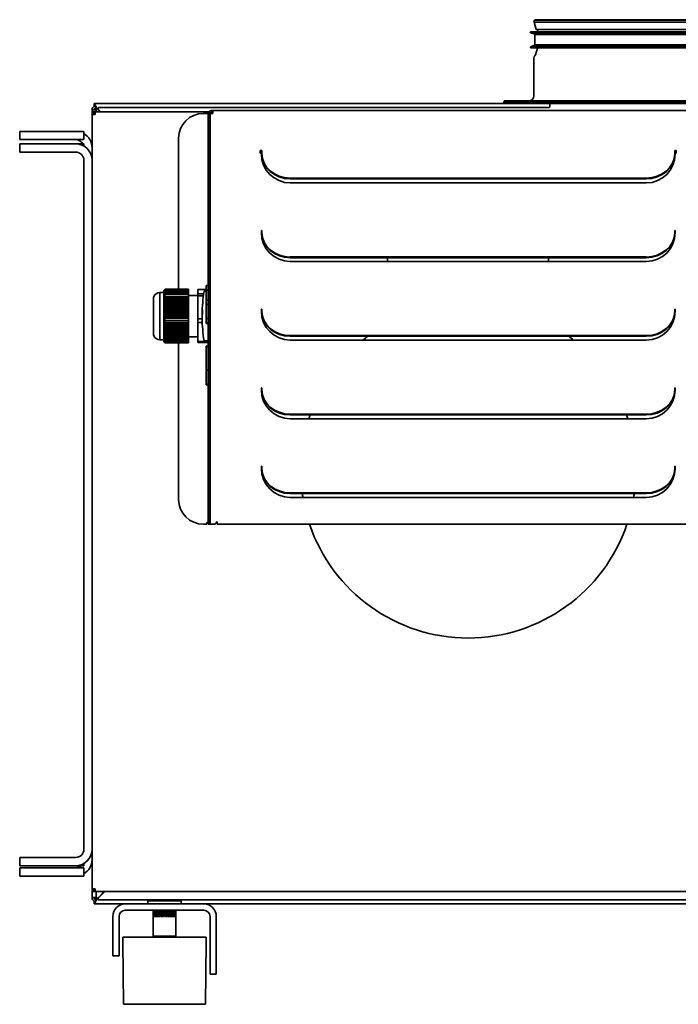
# Model space of a CAD drawing. Header units: millimetres. Extents: x 646 to 1125, y 461 to 937.
# Tile 1 of 2: x 646 to 964, y 461 to 937. Entities that reach past the tile are written whole.
import ezdxf

# ---------------------------------------------------------------- set-up
doc = ezdxf.new("R2010")
doc.units = ezdxf.units.MM
doc.header["$LTSCALE"] = 4
doc.layers.add('Krawędzie widoczne(ISO)', color=7, linetype='Continuous', lineweight=35, true_color=0x262659)

msp = doc.modelspace()

# ---------------------------------------------------------------- linework, layer by layer
at = {"layer": 'Krawędzie widoczne(ISO)'}
for p, q in [((1053.24, 936.11), (894.4, 936.11)), ((895.4, 932.44), (894.4, 936.11)), ((1053.03, 937.04), (894.61, 937.04)), ((1052.47, 937.25), (895.16, 937.25)), ((1054.96, 931.42), (892.68, 931.42)), ((892.68, 930.92), (892.68, 931.42)), ((1054.96, 930.92), (892.68, 930.92)), ((894.85, 930.24), (892.68, 930.92)), ((1052.84, 930.06), (894.8, 930.06)), ((894.8, 925.06), (894.8, 930.06)), ((1052.79, 930.24), (894.85, 930.24)), ((894.85, 930.06), (894.85, 930.24)), ((1052.24, 932.44), (895.4, 932.44)), ((896.18, 931.42), (896.03, 932.44)), ((894.85, 924.88), (892.68, 924.19)), ((1054.96, 924.19), (892.68, 924.19)), ((892.68, 923.69), (892.68, 924.19)), ((1054.96, 923.69), (892.68, 923.69)), ((1052.84, 925.06), (894.8, 925.06)), ((894.85, 924.88), (894.85, 925.06)), ((1052.79, 924.88), (894.85, 924.88)), ((896.14, 923.44), (895.15, 920.29)), ((894.32, 900.47), (894.32, 918.87)), ((681.82, 896.77), (894.51, 896.77)), ((681.82, 896.77), (681.82, 895.77)), ((879.82, 897.47), (1067.82, 897.47)), ((879.82, 896.77), (879.82, 897.47)), ((1067.72, 898.07), (879.92, 898.07)), ((879.92, 897.47), (879.92, 898.07)), ((894.51, 896.77), (1053.13, 896.77)), ((902.02, 896.77), (902.02, 896.27)), ((902.02, 895.27), (902.02, 896.27)), ((902.22, 896.77), (902.22, 896.67)), ((680.82, 893.67), (682.82, 893.67)), ((680.82, 892.77), (680.82, 893.67)), ((680.82, 892.77), (681.32, 892.77)), ((680.82, 892.77), (680.82, 892.07)), ((680.82, 891.77), (680.82, 892.07)), ((681.32, 892.07), (680.82, 892.07)), ((681.52, 891.77), (680.82, 891.77)), ((680.82, 891.37), (680.82, 891.77)), ((681.01, 891.37), (680.82, 891.37)), ((680.82, 517.17), (680.82, 891.37)), ((682.22, 891.37), (681.01, 891.37)), ((681.32, 892.77), (682.22, 892.77)), ((682.22, 892.07), (681.32, 892.07)), ((681.52, 891.77), (681.52, 891.37)), ((682.22, 891.37), (682.22, 892.77)), ((682.22, 892.77), (737.19, 892.77)), ((683.06, 894.67), (682.82, 894.67)), ((682.82, 894.67), (682.82, 894.63)), ((682.82, 894.63), (683.67, 893.77)), ((682.82, 894.63), (682.82, 893.67)), ((682.82, 893.42), (682.82, 892.77)), ((683.81, 893.92), (682.96, 894.77)), ((684.68, 892.77), (683.67, 893.77)), ((684.96, 892.77), (683.81, 893.92)), ((684.17, 894.77), (901.52, 894.77)), ((734.62, 891.94), (736.22, 891.94)), ((736.22, 891.94), (736.92, 891.94)), ((736.92, 891.44), (736.92, 891.94)), ((737.62, 891.94), (736.92, 891.94)), ((736.92, 891.44), (736.92, 694.34)), ((737.62, 891.94), (737.62, 891.44)), ((737.62, 694.34), (737.62, 891.44)), ((737.83, 693.34), (737.83, 891.94)), ((739.23, 891.94), (737.83, 891.94)), ((738.32, 893.34), (739.23, 893.34)), ((739.23, 892.64), (738.32, 892.64)), ((738.32, 891.94), (738.32, 892.64)), ((739.23, 891.94), (739.23, 893.34)), ((739.23, 893.34), (986.01, 893.34)), ((645.82, 883.27), (645.82, 879.27)), ((645.82, 883.27), (676.82, 883.27)), ((676.82, 879.27), (676.82, 883.27)), ((676.82, 879.27), (645.82, 879.27)), ((645.82, 877.27), (661.32, 877.27)), ((645.82, 877.27), (645.82, 873.27)), ((661.32, 877.27), (672.82, 877.27)), ((672.82, 877.27), (676.82, 877.27)), ((676.82, 877.27), (676.82, 876.2)), ((722.62, 879.94), (722.62, 806.91)), ((661.32, 873.27), (645.82, 873.27)), ((672.82, 873.27), (661.32, 873.27)), ((762.12, 872.72), (762.12, 873.95)), ((762.12, 873.95), (762.82, 873.95)), ((762.62, 872.72), (762.12, 872.72)), ((762.62, 872.34), (762.62, 872.72)), ((762.82, 872.34), (762.62, 872.34)), ((762.82, 873.95), (762.82, 873.6)), ((762.82, 873.6), (762.82, 873.25)), ((762.82, 873.25), (762.82, 872.61)), ((762.82, 872.61), (762.82, 872.26)), ((962.42, 873.95), (963.12, 873.95)), ((962.42, 873.6), (962.42, 873.95)), ((962.42, 873.25), (962.42, 873.6)), ((962.42, 872.61), (962.42, 873.25)), ((962.42, 872.61), (962.42, 872.26)), ((962.62, 872.34), (962.42, 872.34)), ((962.62, 872.72), (962.62, 872.34)), ((963.12, 872.72), (962.62, 872.72)), ((963.12, 873.95), (963.12, 872.72)), ((676.82, 869.27), (676.82, 536.27)), ((776.62, 860.66), (948.62, 860.66)), ((948.62, 860.31), (776.62, 860.31)), ((948.62, 858.34), (776.62, 858.34)), ((762.62, 834.34), (762.62, 835.34)), ((762.62, 835.34), (762.82, 835.34)), ((762.82, 835.34), (762.82, 834.6)), ((762.82, 834.6), (762.82, 834.42)), ((762.82, 834.42), (762.82, 834.41)), ((762.82, 834.41), (762.82, 834.24)), ((962.42, 835.34), (962.62, 835.34)), ((962.42, 834.6), (962.42, 835.34)), ((962.42, 834.42), (962.42, 834.6)), ((962.42, 834.42), (962.42, 834.41)), ((962.42, 834.41), (962.42, 834.24)), ((962.62, 835.34), (962.62, 834.34)), ((776.62, 822.53), (948.62, 822.53)), ((948.62, 822.18), (776.62, 822.18)), ((948.62, 820.34), (776.62, 820.34)), ((823.62, 820.34), (823.62, 822.18)), ((901.32, 820.34), (901.32, 822.18)), ((713.51, 805.44), (713.51, 782.44)), ((715.42, 805.44), (713.51, 805.44)), ((715.42, 805.93), (715.42, 805.94)), ((715.42, 805.93), (715.42, 805.89)), ((715.43, 805.92), (715.42, 805.89)), ((715.42, 805.82), (715.42, 805.89)), ((715.42, 805.82), (715.42, 805.77)), ((727.42, 805.82), (715.42, 805.82)), ((715.42, 805.82), (715.42, 805.82)), ((715.42, 805.77), (715.42, 805.72)), ((715.42, 805.6), (715.42, 805.72)), ((715.42, 805.72), (715.42, 805.72)), ((715.42, 805.72), (727.42, 805.72)), ((715.42, 805.6), (715.43, 805.62)), ((715.42, 805.6), (715.42, 805.42)), ((715.42, 805.28), (715.42, 805.42)), ((715.42, 805.28), (715.42, 804.94)), ((715.42, 804.87), (715.42, 804.94)), ((715.42, 804.87), (715.42, 800.88)), ((715.43, 805.92), (727.42, 805.92)), ((727.42, 805.62), (715.43, 805.62)), ((727.42, 806.02), (715.45, 806.02)), ((715.45, 805.53), (727.42, 805.53)), ((715.49, 806.12), (727.42, 806.12)), ((727.42, 805.43), (715.49, 805.43)), ((727.42, 806.22), (715.53, 806.22)), ((715.53, 805.33), (727.42, 805.33)), ((715.58, 806.32), (727.42, 806.32)), ((727.42, 805.23), (715.58, 805.23)), ((727.42, 806.41), (715.64, 806.41)), ((715.64, 805.13), (727.42, 805.13)), ((715.72, 806.51), (727.42, 806.51)), ((727.42, 805.03), (715.72, 805.03)), ((727.42, 806.61), (715.8, 806.61)), ((715.8, 804.93), (727.42, 804.93)), ((715.89, 806.71), (727.42, 806.71)), ((727.42, 804.83), (715.89, 804.83)), ((727.42, 806.91), (716.1, 806.91)), ((727.42, 804.63), (716.1, 804.63)), ((727.42, 806.91), (727.42, 806.71)), ((727.42, 806.71), (727.42, 806.61)), ((727.42, 806.61), (727.42, 806.51)), ((727.42, 806.51), (727.42, 806.41)), ((727.42, 806.41), (727.42, 806.32)), ((727.42, 806.32), (727.42, 806.22)), ((727.42, 806.22), (727.42, 806.12)), ((727.42, 806.12), (727.42, 806.02)), ((727.42, 806.02), (727.42, 805.92)), ((727.42, 805.92), (727.42, 805.82)), ((727.42, 805.82), (727.42, 805.72)), ((727.42, 805.72), (727.42, 805.62)), ((727.42, 805.62), (727.42, 805.53)), ((727.42, 805.53), (727.42, 805.43)), ((727.42, 805.43), (727.42, 805.33)), ((727.42, 805.33), (727.42, 805.23)), ((727.42, 805.23), (727.42, 805.13)), ((727.42, 805.13), (727.42, 805.03)), ((727.42, 805.03), (727.42, 804.93)), ((727.42, 804.93), (727.42, 804.83)), ((727.42, 804.83), (727.42, 804.63)), ((727.42, 804.63), (727.42, 803.48)), ((731.92, 806.75), (731.92, 804.8)), ((731.92, 806.75), (735.92, 806.75)), ((731.92, 804.8), (731.92, 803.7)), ((734.76, 804.8), (731.92, 804.8)), ((735.92, 805.94), (735.01, 805.94)), ((735.92, 806.56), (735.92, 808.69)), ((735.92, 808.69), (736.92, 808.69)), ((735.92, 801.63), (735.92, 806.56)), ((735.92, 806.56), (736.92, 806.56)), ((710.42, 802.53), (710.42, 785.34)), ((715.42, 800.77), (715.42, 800.88)), ((727.42, 800.77), (715.42, 800.77)), ((715.42, 800.74), (715.42, 800.77)), ((715.42, 800.74), (715.42, 799.96)), ((715.42, 799.65), (715.42, 799.96)), ((727.42, 799.65), (715.42, 799.65)), ((715.42, 799.57), (715.42, 799.65)), ((715.49, 800.11), (727.42, 800.11)), ((727.42, 801.9), (715.5, 801.9)), ((727.42, 800.67), (715.53, 800.67)), ((715.58, 801.23), (727.42, 801.23)), ((727.42, 801.8), (715.64, 801.8)), ((727.42, 803.02), (715.67, 803.02)), ((715.72, 802.36), (727.42, 802.36)), ((727.42, 802.92), (715.8, 802.92)), ((715.89, 803.48), (727.42, 803.48)), ((731.92, 803.94), (727.42, 803.94)), ((727.42, 803.48), (727.42, 803.02)), ((727.42, 803.02), (727.42, 802.92)), ((727.42, 802.92), (727.42, 802.36)), ((727.42, 802.36), (727.42, 801.9)), ((727.42, 801.9), (727.42, 801.8)), ((727.42, 801.8), (727.42, 801.23)), ((727.42, 801.23), (727.42, 800.77)), ((727.42, 800.77), (727.42, 800.67)), ((727.42, 800.67), (727.42, 800.11)), ((727.42, 800.11), (727.42, 799.65)), ((727.42, 799.65), (727.42, 799.55)), ((731.92, 803.7), (731.92, 792.59)), ((731.92, 803.7), (734.62, 803.7)), ((735.92, 799.5), (735.92, 801.63)), ((735.92, 801.63), (736.92, 801.63)), ((737.83, 803.94), (737.62, 803.94)), ((715.42, 799.57), (715.42, 798.96)), ((715.43, 798.98), (715.42, 798.96)), ((715.42, 798.53), (715.42, 798.96)), ((715.42, 798.52), (715.42, 798.53)), ((715.42, 798.43), (715.42, 798.52)), ((727.42, 798.52), (715.42, 798.52)), ((715.42, 798.43), (715.42, 798.14)), ((727.42, 798.43), (715.42, 798.43)), ((715.42, 798.43), (715.42, 798.43)), ((715.42, 798.14), (715.42, 797.86)), ((715.42, 797.4), (715.42, 797.86)), ((715.42, 797.86), (715.42, 797.86)), ((715.42, 797.86), (727.42, 797.86)), ((715.42, 797.4), (715.42, 797.4)), ((727.42, 797.4), (715.42, 797.4)), ((715.42, 797.31), (715.42, 797.4)), ((715.42, 797.31), (715.43, 797.3)), ((715.42, 797.31), (715.42, 796.65)), ((715.42, 796.28), (715.42, 796.65)), ((727.42, 796.28), (715.42, 796.28)), ((715.42, 796.21), (715.42, 796.28)), ((715.42, 796.21), (715.42, 795.29)), ((715.42, 795.15), (715.42, 795.29)), ((727.42, 795.15), (715.42, 795.15)), ((715.42, 795.13), (715.42, 795.15)), ((715.42, 795.13), (715.42, 788.93)), ((715.43, 798.98), (727.42, 798.98)), ((727.42, 797.3), (715.43, 797.3)), ((727.42, 799.55), (715.45, 799.55)), ((715.45, 796.74), (727.42, 796.74)), ((727.42, 796.18), (715.49, 796.18)), ((715.53, 795.61), (727.42, 795.61)), ((727.42, 795.05), (715.58, 795.05)), ((727.42, 799.55), (727.42, 798.98)), ((727.42, 798.98), (727.42, 798.52)), ((727.42, 798.52), (727.42, 798.43)), ((727.42, 798.43), (727.42, 797.86)), ((727.42, 797.86), (727.42, 797.4)), ((727.42, 797.4), (727.42, 797.3)), ((727.42, 797.3), (727.42, 796.74)), ((727.42, 796.74), (727.42, 796.28)), ((727.42, 796.28), (727.42, 796.18)), ((727.42, 796.18), (727.42, 795.61)), ((727.42, 795.61), (727.42, 795.15)), ((727.42, 795.15), (727.42, 795.05)), ((727.42, 795.05), (727.42, 794.49)), ((735.92, 792.82), (735.92, 799.5)), ((735.92, 799.5), (736.92, 799.5)), ((762.62, 796.34), (762.62, 797.34)), ((762.62, 797.34), (762.82, 797.34)), ((762.82, 797.34), (762.82, 796.6)), ((762.82, 796.6), (762.82, 796.42)), ((762.82, 796.42), (762.82, 796.41)), ((762.82, 796.41), (762.82, 796.24)), ((962.42, 797.34), (962.62, 797.34)), ((962.42, 796.6), (962.42, 797.34)), ((962.42, 796.42), (962.42, 796.6)), ((962.42, 796.42), (962.42, 796.41)), ((962.42, 796.41), (962.42, 796.24)), ((962.62, 797.34), (962.62, 796.34)), ((727.42, 794.03), (715.5, 794.03)), ((715.64, 794.49), (727.42, 794.49)), ((727.42, 792.91), (715.67, 792.91)), ((727.42, 793.93), (715.72, 793.93)), ((715.8, 793.37), (727.42, 793.37)), ((727.42, 790.25), (715.8, 790.25)), ((727.42, 792.81), (715.89, 792.81)), ((715.89, 790.71), (727.42, 790.71)), ((727.42, 791.66), (716.1, 791.66)), ((727.42, 794.49), (727.42, 794.03)), ((727.42, 794.03), (727.42, 793.93)), ((727.42, 793.93), (727.42, 793.37)), ((727.42, 793.37), (727.42, 792.91)), ((727.42, 792.91), (727.42, 792.81)), ((727.42, 792.81), (727.42, 791.66)), ((727.42, 791.66), (727.42, 790.71)), ((727.42, 790.71), (727.42, 790.25)), ((727.42, 790.25), (727.42, 789.78)), ((731.92, 792.59), (731.92, 790.88)), ((733.96, 792.59), (731.92, 792.59)), ((731.92, 790.88), (731.92, 781.73)), ((731.92, 790.88), (734.04, 790.88)), ((735.92, 790.69), (735.92, 792.82)), ((735.92, 792.82), (736.92, 792.82)), ((735.92, 790.69), (736.92, 790.69)), ((735.92, 790.31), (735.92, 790.69)), ((735.92, 790.31), (736.92, 790.31)), ((715.42, 788.78), (715.42, 788.93)), ((715.42, 788.78), (715.42, 787.96)), ((715.42, 787.58), (715.42, 787.96)), ((715.42, 787.58), (715.42, 787.01)), ((715.42, 786.54), (715.42, 787.01)), ((715.43, 787), (715.42, 787.01)), ((715.42, 786.54), (715.42, 786.31)), ((727.42, 786.54), (715.42, 786.54)), ((715.42, 786.54), (715.42, 786.54)), ((715.42, 786.31), (715.42, 786.08)), ((715.42, 786.07), (715.42, 786.08)), ((715.42, 785.65), (715.42, 786.08)), ((715.42, 786.07), (727.42, 786.07)), ((715.42, 785.65), (715.43, 785.61)), ((715.42, 785.65), (715.42, 785.17)), ((715.43, 787), (727.42, 787)), ((727.42, 785.61), (715.43, 785.61)), ((727.42, 787.47), (715.45, 787.47)), ((715.49, 787.93), (727.42, 787.93)), ((727.42, 788.39), (715.53, 788.39)), ((715.58, 788.85), (727.42, 788.85)), ((727.42, 789.32), (715.64, 789.32)), ((715.72, 789.78), (727.42, 789.78)), ((727.42, 789.78), (727.42, 789.32)), ((727.42, 789.32), (727.42, 788.85)), ((727.42, 788.85), (727.42, 788.39)), ((727.42, 788.39), (727.42, 787.93)), ((727.42, 787.93), (727.42, 787.47)), ((727.42, 787.47), (727.42, 787)), ((727.42, 787), (727.42, 786.54)), ((727.42, 786.54), (727.42, 786.07)), ((727.42, 786.07), (727.42, 785.61)), ((727.42, 785.61), (727.42, 785.15)), ((715.42, 782.44), (713.51, 782.44)), ((715.42, 784.87), (715.42, 785.17)), ((715.42, 784.87), (715.42, 784.29)), ((715.42, 784.19), (715.42, 784.29)), ((715.42, 784.19), (715.42, 781.99)), ((715.42, 781.97), (715.42, 781.99)), ((715.42, 781.97), (715.42, 781.94)), ((715.45, 785.15), (727.42, 785.15)), ((727.42, 784.69), (715.49, 784.69)), ((715.53, 784.22), (727.42, 784.22)), ((715.54, 781.66), (715.53, 781.66)), ((727.42, 783.76), (715.58, 783.76)), ((715.64, 783.3), (727.42, 783.3)), ((715.68, 781.46), (715.64, 781.46)), ((727.42, 782.83), (715.72, 782.83)), ((715.8, 782.37), (727.42, 782.37)), ((715.85, 781.26), (715.8, 781.26)), ((727.42, 781.91), (715.89, 781.91)), ((727.42, 780.96), (716.1, 780.96)), ((722.62, 780.96), (722.62, 705.34)), ((727.42, 785.15), (727.42, 784.69)), ((727.42, 784.69), (727.42, 784.22)), ((727.42, 784.22), (727.42, 783.76)), ((731.92, 783.94), (727.42, 783.94)), ((727.42, 783.76), (727.42, 783.3)), ((727.42, 783.3), (727.42, 782.83)), ((727.42, 782.83), (727.42, 782.37)), ((727.42, 782.37), (727.42, 781.91)), ((727.42, 781.91), (727.42, 780.96)), ((731.92, 781.73), (731.92, 781.12)), ((736.92, 781.73), (731.92, 781.73)), ((731.92, 781.12), (736.92, 781.12)), ((736.92, 781.94), (735.01, 781.94)), ((737.83, 783.94), (737.62, 783.94)), ((776.62, 784.53), (948.62, 784.53)), ((948.62, 784.18), (776.62, 784.18)), ((948.62, 782.34), (776.62, 782.34)), ((735.92, 779.05), (735.92, 779.43)), ((735.92, 779.43), (736.92, 779.43)), ((735.92, 777.93), (735.92, 779.05)), ((735.92, 779.05), (736.92, 779.05)), ((735.92, 773.63), (735.92, 777.93)), ((735.92, 769.63), (735.92, 773.63)), ((735.92, 767.76), (735.92, 769.63)), ((735.92, 767.76), (736.92, 767.76)), ((735.92, 761.05), (735.92, 767.76)), ((735.92, 760.67), (735.92, 761.05)), ((735.92, 761.05), (736.92, 761.05)), ((735.92, 760.67), (736.92, 760.67)), ((762.62, 758.34), (762.62, 759.34)), ((762.62, 759.34), (762.82, 759.34)), ((762.82, 759.34), (762.82, 758.6)), ((762.82, 758.6), (762.82, 758.42)), ((762.82, 758.42), (762.82, 758.41)), ((762.82, 758.41), (762.82, 758.24)), ((962.42, 759.34), (962.62, 759.34)), ((962.42, 758.6), (962.42, 759.34)), ((962.42, 758.42), (962.42, 758.6)), ((962.42, 758.42), (962.42, 758.41)), ((962.42, 758.41), (962.42, 758.24)), ((962.62, 759.34), (962.62, 758.34)), ((776.62, 746.53), (948.62, 746.53)), ((948.62, 746.18), (776.62, 746.18)), ((948.62, 744.34), (776.62, 744.34)), ((762.62, 720.34), (762.62, 721.34)), ((762.62, 721.34), (762.82, 721.34)), ((762.82, 721.34), (762.82, 720.6)), ((762.82, 720.6), (762.82, 720.42)), ((762.82, 720.42), (762.82, 720.41)), ((762.82, 720.41), (762.82, 720.24)), ((962.42, 721.34), (962.62, 721.34)), ((962.42, 720.6), (962.42, 721.34)), ((962.42, 720.42), (962.42, 720.6)), ((962.42, 720.42), (962.42, 720.41)), ((962.42, 720.41), (962.42, 720.24)), ((962.62, 721.34), (962.62, 720.34)), ((776.62, 708.53), (948.62, 708.53)), ((948.62, 708.18), (776.62, 708.18)), ((948.62, 706.34), (776.62, 706.34)), ((734.62, 693.34), (736.22, 693.34)), ((736.22, 694.21), (736.92, 694.21)), ((736.22, 693.34), (736.22, 694.21)), ((736.92, 693.34), (736.92, 694.34)), ((736.92, 693.34), (737.62, 693.34)), ((737.62, 694.34), (737.62, 693.34)), ((737.83, 693.34), (739.23, 693.34)), ((739.93, 693.34), (739.23, 693.34)), ((740.93, 694.34), (740.93, 694.56)), ((740.93, 694.56), (741.23, 694.56)), ((741.23, 694.56), (741.23, 694.21)), ((741.23, 693.34), (741.23, 694.21)), ((984.01, 693.34), (741.23, 693.34)), ((645.82, 532.27), (645.82, 528.27)), ((645.82, 532.27), (661.32, 532.27)), ((672.82, 532.27), (661.32, 532.27)), ((676.82, 529.34), (676.82, 528.27)), ((661.32, 528.27), (645.82, 528.27)), ((645.82, 527.27), (676.82, 527.27)), ((645.82, 527.27), (645.82, 523.27)), ((661.32, 528.27), (672.82, 528.27)), ((676.82, 528.27), (672.82, 528.27)), ((676.82, 523.27), (676.82, 527.27)), ((676.82, 523.27), (645.82, 523.27)), ((680.82, 517.17), (681.01, 517.17)), ((680.82, 516.77), (680.82, 517.17)), ((680.82, 516.47), (680.82, 516.77)), ((680.82, 516.77), (681.52, 516.77)), ((680.82, 516.47), (680.82, 515.77)), ((680.82, 516.47), (681.32, 516.47)), ((680.82, 512.87), (680.82, 515.77)), ((681.32, 515.77), (680.82, 515.77)), ((681.01, 517.17), (682.22, 517.17)), ((681.32, 516.47), (682.22, 516.47)), ((682.22, 515.77), (681.32, 515.77)), ((681.52, 517.17), (681.52, 516.77)), ((682.22, 515.77), (682.22, 517.17)), ((1101.42, 515.77), (682.22, 515.77)), ((682.82, 515.77), (682.82, 513.12)), ((686.68, 515.77), (683.67, 512.76)), ((686.96, 515.77), (683.81, 512.62)), ((682.82, 512.87), (680.82, 512.87)), ((681.82, 510.77), (681.82, 509.77)), ((696.82, 509.77), (681.82, 509.77)), ((682.82, 512.87), (682.82, 511.91)), ((682.82, 511.91), (683.67, 512.76)), ((682.82, 511.91), (682.82, 511.87)), ((683.06, 511.87), (682.82, 511.87)), ((682.96, 511.77), (683.81, 512.62)), ((684.17, 511.77), (1099.47, 511.77)), ((696.82, 509.77), (734.82, 509.77)), ((707.82, 511.27), (723.82, 511.27)), ((707.82, 511.27), (707.82, 509.77)), ((723.82, 511.27), (723.82, 509.77)), ((1048.82, 509.77), (734.82, 509.77)), ((696.82, 506.77), (734.82, 506.77)), ((710.32, 506.77), (710.32, 503.77)), ((710.33, 506.77), (710.33, 503.77)), ((710.35, 506.77), (710.35, 503.77)), ((710.39, 506.77), (710.39, 503.77)), ((710.44, 506.77), (710.44, 503.77)), ((710.51, 506.77), (710.51, 503.77)), ((710.56, 506.77), (710.56, 503.77)), ((710.59, 506.77), (710.59, 503.77)), ((710.69, 506.77), (710.69, 503.77)), ((710.74, 506.77), (710.74, 503.77)), ((710.8, 506.77), (710.8, 503.77)), ((710.93, 506.77), (710.93, 503.77)), ((710.98, 506.77), (710.98, 503.77)), ((711.06, 506.77), (711.06, 503.77)), ((711.22, 506.77), (711.22, 503.77)), ((711.27, 506.77), (711.27, 503.77)), ((711.38, 506.77), (711.38, 503.77)), ((711.56, 506.77), (711.56, 503.77)), ((711.6, 506.77), (711.6, 503.77)), ((711.74, 506.77), (711.74, 503.77)), ((711.95, 506.77), (711.95, 503.77)), ((711.99, 506.77), (711.99, 503.77)), ((712.15, 506.77), (712.15, 503.77)), ((712.38, 506.77), (712.38, 503.77)), ((712.41, 506.77), (712.41, 503.77)), ((712.6, 506.77), (712.6, 503.77)), ((712.85, 506.77), (712.85, 503.77)), ((712.88, 506.77), (712.88, 503.77)), ((713.08, 506.77), (713.08, 503.77)), ((713.35, 506.77), (713.35, 503.77)), ((713.37, 506.77), (713.37, 503.77)), ((713.6, 506.77), (713.6, 503.77)), ((713.87, 506.77), (713.87, 503.77)), ((713.89, 506.77), (713.89, 503.77)), ((714.14, 506.77), (714.14, 503.77)), ((714.42, 506.77), (714.42, 503.77)), ((714.44, 506.77), (714.44, 503.77)), ((714.69, 506.77), (714.69, 503.77)), ((714.99, 506.77), (714.99, 503.77)), ((715, 506.77), (715, 503.77)), ((715.26, 506.77), (715.26, 503.77)), ((715.56, 506.77), (715.56, 503.77)), ((715.56, 506.77), (715.56, 503.77)), ((715.83, 503.77), (715.83, 506.77)), ((715.84, 506.77), (715.84, 503.77)), ((716.14, 506.77), (716.14, 503.77)), ((716.4, 503.77), (716.4, 506.77)), ((716.41, 506.77), (716.41, 503.77)), ((716.71, 506.77), (716.71, 503.77)), ((716.97, 503.77), (716.97, 506.77)), ((716.98, 506.77), (716.98, 503.77)), ((717.27, 506.77), (717.27, 503.77)), ((717.52, 503.77), (717.52, 506.77)), ((717.54, 506.77), (717.54, 503.77)), ((717.82, 506.77), (717.82, 503.77)), ((718.05, 503.77), (718.05, 506.77)), ((718.07, 506.77), (718.07, 503.77)), ((718.34, 506.77), (718.34, 503.77)), ((718.56, 503.77), (718.56, 506.77)), ((718.59, 506.77), (718.59, 503.77)), ((718.84, 506.77), (718.84, 503.77)), ((719.04, 503.77), (719.04, 506.77)), ((719.07, 506.77), (719.07, 503.77)), ((719.3, 506.77), (719.3, 503.77)), ((719.48, 503.77), (719.48, 506.77)), ((719.51, 506.77), (719.51, 503.77)), ((719.73, 506.77), (719.73, 503.77)), ((719.88, 503.77), (719.88, 506.77)), ((719.92, 506.77), (719.92, 503.77)), ((720.11, 506.77), (720.11, 503.77)), ((720.24, 503.77), (720.24, 506.77)), ((720.28, 506.77), (720.28, 503.77)), ((720.45, 506.77), (720.45, 503.77)), ((720.55, 503.77), (720.55, 506.77)), ((720.59, 506.77), (720.59, 503.77)), ((720.73, 506.77), (720.73, 503.77)), ((720.8, 503.77), (720.8, 506.77)), ((720.85, 506.77), (720.85, 503.77)), ((720.97, 506.77), (720.97, 503.77)), ((721.01, 503.77), (721.01, 506.77)), ((721.06, 506.77), (721.06, 503.77)), ((721.14, 506.77), (721.14, 503.77)), ((721.15, 503.77), (721.15, 506.77)), ((721.2, 506.77), (721.2, 503.77)), ((721.26, 506.77), (721.26, 503.77)), ((721.29, 506.77), (721.29, 503.77)), ((721.32, 506.77), (721.32, 503.77)), ((721.32, 506.77), (721.32, 503.77)), ((690.82, 503.77), (690.82, 489.77)), ((693.82, 489.77), (693.82, 503.77)), ((710.32, 503.77), (710.33, 503.77)), ((710.33, 503.77), (710.35, 503.77)), ((710.35, 503.77), (710.39, 503.77)), ((710.37, 503.77), (710.37, 494.27)), ((710.39, 503.77), (710.44, 503.77)), ((710.44, 503.77), (710.51, 503.77)), ((710.51, 503.77), (710.56, 503.77)), ((710.59, 503.77), (710.69, 503.77)), ((710.69, 503.77), (710.74, 503.77)), ((710.8, 503.77), (710.93, 503.77)), ((710.93, 503.77), (710.98, 503.77)), ((711.06, 503.77), (711.22, 503.77)), ((711.22, 503.77), (711.27, 503.77)), ((711.38, 503.77), (711.56, 503.77)), ((711.56, 503.77), (711.6, 503.77)), ((711.74, 503.77), (711.95, 503.77)), ((711.95, 503.77), (711.99, 503.77)), ((712.15, 503.77), (712.38, 503.77)), ((712.38, 503.77), (712.41, 503.77)), ((712.6, 503.77), (712.85, 503.77)), ((712.85, 503.77), (712.88, 503.77)), ((713.08, 503.77), (713.35, 503.77)), ((713.35, 503.77), (713.37, 503.77)), ((713.6, 503.77), (713.87, 503.77)), ((713.87, 503.77), (713.89, 503.77)), ((714.14, 503.77), (714.42, 503.77)), ((714.42, 503.77), (714.44, 503.77)), ((714.69, 503.77), (714.99, 503.77)), ((714.99, 503.77), (715, 503.77)), ((715.26, 503.77), (715.56, 503.77)), ((715.56, 503.77), (715.56, 503.77)), ((715.83, 503.77), (715.84, 503.77)), ((715.84, 503.77), (716.14, 503.77)), ((716.4, 503.77), (716.41, 503.77)), ((716.41, 503.77), (716.71, 503.77)), ((716.97, 503.77), (716.98, 503.77)), ((716.98, 503.77), (717.27, 503.77)), ((717.52, 503.77), (717.54, 503.77)), ((717.54, 503.77), (717.82, 503.77)), ((718.05, 503.77), (718.07, 503.77)), ((718.07, 503.77), (718.34, 503.77)), ((718.56, 503.77), (718.59, 503.77)), ((718.59, 503.77), (718.84, 503.77)), ((719.04, 503.77), (719.07, 503.77)), ((719.07, 503.77), (719.3, 503.77)), ((719.48, 503.77), (719.51, 503.77)), ((719.51, 503.77), (719.73, 503.77)), ((719.88, 503.77), (719.92, 503.77)), ((719.92, 503.77), (720.11, 503.77)), ((720.24, 503.77), (720.28, 503.77)), ((720.28, 503.77), (720.45, 503.77)), ((720.55, 503.77), (720.59, 503.77)), ((720.59, 503.77), (720.73, 503.77)), ((720.8, 503.77), (720.85, 503.77)), ((720.85, 503.77), (720.97, 503.77)), ((721.01, 503.77), (721.06, 503.77)), ((721.06, 503.77), (721.14, 503.77)), ((721.15, 503.77), (721.2, 503.77)), ((721.2, 503.77), (721.26, 503.77)), ((721.26, 503.77), (721.29, 503.77)), ((721.27, 503.77), (721.27, 494.27)), ((721.29, 503.77), (721.32, 503.77)), ((721.32, 503.77), (721.32, 503.77)), ((737.82, 480.77), (737.82, 503.77)), ((740.82, 480.77), (740.82, 503.77)), ((695.62, 493.77), (736.02, 493.77)), ((695.62, 491.27), (695.62, 493.77)), ((696.02, 461.27), (695.62, 491.27)), ((710.37, 494.27), (721.27, 494.27)), ((710.87, 493.77), (710.37, 494.27)), ((720.77, 493.77), (721.27, 494.27)), ((735.62, 461.27), (736.02, 491.27)), ((736.02, 491.27), (736.02, 493.77)), ((690.82, 484.77), (690.82, 489.77)), ((693.82, 489.77), (693.82, 484.77)), ((690.82, 484.77), (693.82, 484.77)), ((737.82, 475.77), (737.82, 480.77)), ((740.82, 480.77), (740.82, 475.77)), ((737.82, 475.77), (740.82, 475.77)), ((735.62, 461.27), (696.02, 461.27))]:
    msp.add_line(p, q, dxfattribs=at)
for centre, radius, start, end in [((895.46, 936.36), 1.08, 141.5191, 193.3901), ((895.16, 936.4), 0.845, 90, 131.4069), ((895.34, 923.69), 0.845, 342.463, 0), ((895.52, 918.87), 1.2, 125.1191, 180), ((894.34, 920.54), 0.845, 305.1191, 342.463), ((891.92, 900.47), 2.4, 270, 0), ((682.82, 893.67), 2, 110.7241, 180), ((682.82, 893.67), 2, 99.6421, 99.6442), ((901.52, 895.27), 0.5, 270, 0), ((902.52, 896.27), 0.5, 90, 180), ((682.82, 893.67), 1, 90, 180), ((683.32, 893.42), 0.5, 45, 180), ((684.17, 894.27), 0.5, 90, 225), ((734.62, 879.94), 12, 90, 180), ((738.32, 891.94), 1.4, 90, 180), ((738.32, 891.94), 0.7, 90, 180), ((672.82, 875.27), 8, 0, 60), ((672.82, 875.27), 4, 30, 90), ((672.82, 869.27), 8, 0, 90), ((672.82, 869.27), 4, 0, 90), ((776.62, 872.34), 14, 180, 270), ((948.62, 872.34), 14, 270, 0), ((776.62, 834.34), 14, 180, 270), ((948.62, 834.34), 14, 270, 0), ((713.97, 801.71), 3.75, 96.9421, 151.9758), ((834.14, 791.63), 100.25, 171.8428, 178.0434), ((735.01, 805.84), 0.1, 90, 171.8428), ((712.42, 802.53), 2, 151.9758, 180), ((776.62, 796.34), 14, 180, 270), ((948.62, 796.34), 14, 270, 0), ((834.14, 796.25), 100.25, 181.9566, 188.1572), ((712.42, 785.34), 2, 180, 208.0242), ((713.97, 786.16), 3.75, 208.0242, 263.0579), ((735.01, 782.04), 0.1, 188.1572, 270), ((862.62, 719.34), 81, 126.8212, 128.9424), ((862.62, 719.34), 81, 51.0576, 53.1788), ((776.62, 758.34), 14, 180, 270), ((948.62, 758.34), 14, 270, 0), ((862.62, 719.34), 81, 160.6478, 162.0226), ((862.62, 719.34), 81, 17.9774, 19.3522), ((776.62, 720.34), 14, 180, 270), ((948.62, 720.34), 14, 270, 0), ((734.62, 705.34), 12, 180, 270), ((862.62, 719.34), 81, 187.9184, 189.2356), ((862.62, 719.34), 81, 350.7644, 352.0816), ((737.79, 694.21), 0.175, 180, 282.2503), ((737.79, 694.21), 0.875, 258.463, 272.4322), ((739.93, 694.34), 1, 270, 0), ((862.62, 719.34), 81, 198.7227, 341.2773), ((672.82, 536.27), 8, 270, 0), ((672.82, 536.27), 4, 270, 0), ((672.82, 531.27), 8, 300, 0), ((672.82, 531.27), 4, 270, 311.4096), ((682.82, 512.87), 2, 180, 249.2659), ((682.82, 512.87), 1, 180, 270), ((682.82, 512.87), 2, 260.3559, 260.358), ((683.32, 513.12), 0.5, 180, 315), ((684.17, 512.27), 0.5, 135, 270), ((696.82, 503.77), 6, 90, 180), ((734.82, 503.77), 6, 0, 90), ((696.82, 503.77), 3, 90, 180), ((734.82, 503.77), 3, 0, 90)]:
    msp.add_arc(centre, radius, start, end, dxfattribs=at)
for centre, major_axis, ratio, start_param, end_param in [((682.62, 895.16), (-0.81, 1.61), 0.040197, 6.196274, 6.263007), ((776.62, 872.61), (-13.8, 0), 0.866025, 0, 1.570796), ((776.62, 872.26), (-13.8, 0), 0.866025, 0, 1.570796), ((948.62, 872.61), (13.8, 0), 0.866025, 4.712389, 6.283185), ((948.62, 872.26), (13.8, 0), 0.866025, 4.712389, 6.283185), ((762.89, 834.6), (-0.019, -0.696), 0.102041, 4.975613, 5.238832), ((776.62, 834.48), (-13.8, 0), 0.866025, 0.019124, 1.570796), ((762.89, 834.6), (0.02, 1.4), 0.051235, 1.832953, 2.095108), ((776.62, 834.13), (-13.8, 0), 0.866025, 0.019124, 1.570796), ((948.62, 834.48), (13.8, 0), 0.866025, 4.712389, 6.264061), ((948.62, 834.13), (13.8, 0), 0.866025, 4.712389, 6.264061), ((962.35, 834.6), (-0.019, 0.696), 0.102041, 4.185946, 4.449165), ((962.35, 834.6), (0.02, -1.4), 0.051235, 1.046485, 1.30864), ((748.4, 805.77), (-32.98, 0), 0.164614, 6.274037, 6.283185), ((748.4, 805.77), (-32.98, 0), 0.164614, 0.000001, 0.009149), ((791.26, 786.35), (-78.4, 0), 0.936518, 6.021734, 6.027184), ((748.96, 805.77), (-33.54, 0), 0.164614, 6.237994, 6.255998), ((748.96, 805.77), (-33.54, 0), 0.164614, 0.027187, 0.045191), ((791.26, 804.01), (-78.4, 0), 0.164614, 0.256001, 0.261451), ((748.4, 798.14), (-32.98, 0), 0.936518, 6.274037, 6.283185), ((748.4, 798.14), (-32.98, 0), 0.936518, 0.000001, 0.009149), ((791.26, 779.97), (-78.4, 0), 0.771904, 6.021734, 6.027184), ((748.96, 798.13), (-33.54, 0), 0.936518, 6.237994, 6.255998), ((748.96, 798.16), (-33.54, 0), 0.936518, 0.027187, 0.045191), ((762.89, 796.6), (-0.019, -0.696), 0.102041, 4.975613, 5.238832), ((776.62, 796.48), (-13.8, 0), 0.866025, 0.019124, 1.570796), ((762.89, 796.6), (0.02, 1.4), 0.051235, 1.832953, 2.095108), ((776.62, 796.13), (-13.8, 0), 0.866025, 0.019124, 1.570796), ((948.62, 796.48), (13.8, 0), 0.866025, 4.712389, 6.264061), ((948.62, 796.13), (13.8, 0), 0.866025, 4.712389, 6.264061), ((962.35, 796.6), (-0.019, 0.696), 0.102041, 4.185946, 4.449165), ((962.35, 796.6), (0.02, -1.4), 0.051235, 1.046485, 1.30864), ((791.26, 807.37), (-78.4, 0), 0.936518, 0.256001, 0.261451), ((748.4, 786.31), (-32.98, 0), 0.771904, 6.274037, 6.283185), ((748.4, 786.31), (-32.98, 0), 0.771904, 0.000001, 0.009149), ((748.96, 786.3), (-33.54, 0), 0.771904, 6.237994, 6.255998), ((748.96, 786.32), (-33.54, 0), 0.771904, 0.027187, 0.045191), ((791.26, 787.56), (-78.4, 0), 0.164614, 0.256001, 0.261451), ((791.26, 797.3), (-78.4, 0), 0.771904, 0.256001, 0.261451), ((762.89, 758.6), (-0.019, -0.696), 0.102041, 4.975613, 5.238832), ((776.62, 758.48), (-13.8, 0), 0.866025, 0.019124, 1.570796), ((762.89, 758.6), (0.02, 1.4), 0.051235, 1.832953, 2.095108), ((776.62, 758.13), (-13.8, 0), 0.866025, 0.019124, 1.570796), ((948.62, 758.48), (13.8, 0), 0.866025, 4.712389, 6.264061), ((948.62, 758.13), (13.8, 0), 0.866025, 4.712389, 6.264061), ((962.35, 758.6), (-0.019, 0.696), 0.102041, 4.185946, 4.449165), ((962.35, 758.6), (0.02, -1.4), 0.051235, 1.046485, 1.30864), ((762.89, 720.6), (-0.019, -0.696), 0.102041, 4.975613, 5.238832), ((776.62, 720.48), (-13.8, 0), 0.866025, 0.019124, 1.570796), ((762.89, 720.6), (0.02, 1.4), 0.051235, 1.832953, 2.095108), ((776.62, 720.13), (-13.8, 0), 0.866025, 0.019124, 1.570796), ((948.62, 720.48), (13.8, 0), 0.866025, 4.712389, 6.264061), ((948.62, 720.13), (13.8, 0), 0.866025, 4.712389, 6.264061), ((962.35, 720.6), (-0.019, 0.696), 0.102041, 4.185946, 4.449165), ((962.35, 720.6), (0.02, -1.4), 0.051235, 1.046485, 1.30864)]:
    msp.add_ellipse(centre, major_axis=major_axis, ratio=ratio, start_param=start_param, end_param=end_param, dxfattribs=at)
for points, knots in [([(682.96, 894.77), (682.83, 894.89), (682.69, 895.02), (682.41, 895.27), (682.28, 895.39), (682.06, 895.58), (681.99, 895.65), (681.9, 895.72), (681.88, 895.74), (681.84, 895.76), (681.83, 895.77), (681.82, 895.77)], [-0.1502977, -0.1502977, -0.1502977, -0.1502977, -0.1163208, -0.1163208, -0.0787354, -0.0787354, -0.0411188, -0.0411188, -0.0201808, -0.0201808, 0, 0, 0, 0]), ([(681.83, 896.77), (681.85, 896.75), (681.97, 896.57), (682.36, 895.87), (682.74, 895.18), (682.96, 894.77)], [-0.9641942, -0.9641942, -0.9641942, -0.9641942, -0.6887101, -0.4132261, 0, 0, 0, 0]), ([(682.69, 895.02), (682.73, 895.02), (682.76, 895.02), (682.79, 895.02), (682.81, 895.02), (682.82, 895.02)], [-0.092604, -0.092604, -0.092604, -0.092604, -0.04656745, -0.04656745, -0.0000185, -0.0000185, -0.0000185, -0.0000185]), ([(682.82, 894.9), (682.8, 894.92), (682.78, 894.94), (682.73, 894.98), (682.71, 895), (682.69, 895.02)], [-0.01783537, -0.01783537, -0.01783537, -0.01783537, -0.00892126, -0.00892126, -0.00001392, -0.00001392, -0.00001392, -0.00001392]), ([(682.82, 895.02), (682.82, 895), (682.82, 894.98), (682.82, 894.94), (682.82, 894.92), (682.82, 894.9)], [0.00000452, 0.00000452, 0.00000452, 0.00000452, 0.04736123, 0.04736123, 0.094778, 0.094778, 0.094778, 0.094778]), ([(734, 793.94), (733.97, 794.24), (733.95, 794.54), (733.95, 795.17), (733.98, 795.51), (734.04, 796.19), (734.09, 796.53), (734.15, 796.93), (734.16, 796.98), (734.17, 797.03)], [29.0581469, 29.0581469, 29.0581469, 29.0581469, 29.2616133, 29.2616133, 29.4905013, 29.4905013, 29.7193893, 29.7193893, 29.7522708, 29.7522708, 29.7522708, 29.7522708]), ([(734.17, 795.23), (734.16, 795.18), (734.15, 795.13), (734.09, 794.73), (734.04, 794.39), (733.98, 793.71), (733.95, 793.37), (733.95, 792.97), (733.95, 792.89), (733.95, 792.82)], [28.7709558, 28.7709558, 28.7709558, 28.7709558, 28.8038372, 28.8038372, 29.0327253, 29.0327253, 29.2616133, 29.2616133, 29.3102727, 29.3102727, 29.3102727, 29.3102727]), ([(734.17, 795.23), (734.17, 795.25), (734.17, 795.28), (734.19, 795.37), (734.19, 795.45), (734.21, 795.65), (734.22, 795.77), (734.23, 796.02), (734.23, 796.16), (734.24, 796.42), (734.24, 796.54), (734.24, 796.76), (734.23, 796.85), (734.23, 797), (734.22, 797.05), (734.21, 797.12), (734.2, 797.13), (734.19, 797.12), (734.18, 797.09), (734.17, 797.03), (734.17, 797.03), (734.17, 797.03)], [-0.4730664, -0.4730664, -0.4730664, -0.4730664, -0.4579076, -0.4579076, -0.4232114, -0.4232114, -0.3842516, -0.3842516, -0.3446509, -0.3446509, -0.3055359, -0.3055359, -0.2679652, -0.2679652, -0.2321211, -0.2321211, -0.1987545, -0.1987545, -0.1587224, -0.1587224, -0.1576303, -0.1576303, -0.1576303, -0.1576303]), ([(681.82, 510.77), (681.83, 510.77), (681.84, 510.78), (681.9, 510.82), (681.93, 510.84), (682.04, 510.94), (682.14, 511.02), (682.36, 511.22), (682.47, 511.32), (682.71, 511.54), (682.84, 511.66), (682.96, 511.77)], [-0.2109977, -0.2109977, -0.2109977, -0.2109977, -0.1825207, -0.1825207, -0.1527251, -0.1527251, -0.0992245, -0.0992245, -0.0506012, -0.0506012, 0, 0, 0, 0]), ([(682.96, 511.77), (682.73, 511.34), (682.34, 510.63), (681.94, 509.93), (681.83, 509.77), (681.82, 509.77)], [-1, -1, -1, -1, -0.571429, -0.285714, 0, 0, 0, 0]), ([(682.69, 511.52), (682.71, 511.54), (682.73, 511.56), (682.78, 511.6), (682.8, 511.62), (682.82, 511.64)], [-0.01783044, -0.01783044, -0.01783044, -0.01783044, -0.00891572, -0.00891572, -0.000001, -0.000001, -0.000001, -0.000001]), ([(682.82, 511.52), (682.81, 511.52), (682.79, 511.52), (682.76, 511.52), (682.73, 511.52), (682.69, 511.52)], [0.00000481, 0.00000481, 0.00000481, 0.00000481, 0.04655836, 0.04655836, 0.09260799, 0.09260799, 0.09260799, 0.09260799]), ([(682.82, 511.64), (682.82, 511.62), (682.82, 511.6), (682.82, 511.56), (682.82, 511.54), (682.82, 511.52)], [0.000001, 0.000001, 0.000001, 0.000001, 0.04734999, 0.04734999, 0.0946387, 0.0946387, 0.0946387, 0.0946387])]:
    msp.add_open_spline(points, degree=3, knots=knots, dxfattribs=at)
for points, weights in [([(715.49, 806.12), (715.45, 806.03), (715.42, 805.94)], [1.00107831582, 1.00057122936, 1]), ([(715.42, 805.93), (715.44, 805.97), (715.45, 806.02)], [1, 1.00039185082, 1.00075998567]), ([(715.45, 805.53), (715.44, 805.47), (715.42, 805.42)], [1.00075998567, 1.00039185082, 1]), ([(715.42, 805.28), (715.45, 805.35), (715.49, 805.43)], [1, 1.00057122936, 1.00107831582]), ([(715.42, 804.87), (715.5, 805.05), (715.58, 805.23)], [1, 1.00131282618, 1.00227152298]), ([(715.53, 806.22), (715.5, 806.17), (715.49, 806.12)], [2.45746040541, 2.46421278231, 2.469482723]), ([(715.49, 805.43), (715.5, 805.38), (715.53, 805.33)], [2.469482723, 2.46421278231, 2.45746040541]), ([(715.64, 805.13), (715.57, 804.85), (715.5, 804.57)], [2.5955942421, 2.6197340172, 2.64257377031]), ([(715.5, 804.57), (715.61, 804.8), (715.72, 805.03)], [1.00121647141, 1.00262710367, 1.00346989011]), ([(715.58, 806.32), (715.56, 806.27), (715.54, 806.22)], [1.00227152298, 1.00205608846, 1.00182277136]), ([(715.64, 806.41), (715.61, 806.36), (715.58, 806.32)], [2.4257172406, 2.43500827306, 2.44291812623]), ([(715.58, 805.23), (715.61, 805.18), (715.64, 805.13)], [2.44291812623, 2.43500827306, 2.4257172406]), ([(715.8, 804.93), (715.73, 804.65), (715.67, 804.37)], [2.47831262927, 2.49767251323, 2.51583023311]), ([(715.67, 804.37), (715.78, 804.6), (715.89, 804.83)], [1.10667789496, 1.1129912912, 1.11875016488]), ([(715.72, 806.51), (715.7, 806.46), (715.68, 806.41)], [1.00346989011, 1.00332446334, 1.0031621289]), ([(715.8, 806.61), (715.75, 806.56), (715.72, 806.51)], [2.38492444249, 2.39631910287, 2.40645676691]), ([(715.72, 805.03), (715.75, 804.98), (715.8, 804.93)], [2.40645676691, 2.39631910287, 2.38492444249]), ([(715.89, 806.71), (715.87, 806.66), (715.85, 806.61)], [1.11875016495, 1.11775241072, 1.11673801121]), ([(716.1, 806.91), (715.98, 806.81), (715.89, 806.71)], [1.03059895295, 1.03443691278, 1.03615699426]), ([(715.89, 804.83), (715.98, 804.74), (716.1, 804.63)], [1.03615699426, 1.03443691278, 1.03059895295]), ([(716.1, 804.63), (715.98, 804.04), (715.89, 803.48)], [1.03059895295, 1.03443691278, 1.03615699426]), ([(715.58, 801.23), (715.5, 801.05), (715.42, 800.88)], [1.00227152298, 1.00131282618, 1]), ([(715.49, 800.11), (715.45, 800.03), (715.42, 799.96)], [1.00107831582, 1.00057122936, 1]), ([(715.53, 800.67), (715.5, 800.39), (715.49, 800.11)], [2.45746040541, 2.46421278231, 2.469482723]), ([(715.72, 802.36), (715.61, 802.12), (715.5, 801.9)], [1.0034698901, 1.00262710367, 1.0012164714]), ([(715.5, 801.9), (715.57, 801.85), (715.64, 801.8)], [2.64257377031, 2.6197340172, 2.5955942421]), ([(715.64, 801.8), (715.61, 801.51), (715.58, 801.23)], [2.4257172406, 2.43500827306, 2.44291812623]), ([(715.89, 803.48), (715.78, 803.24), (715.67, 803.02)], [1.11875016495, 1.11299129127, 1.10667789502]), ([(715.67, 803.02), (715.73, 802.97), (715.8, 802.92)], [2.51583023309, 2.49767251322, 2.47831262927]), ([(715.8, 802.92), (715.75, 802.64), (715.72, 802.36)], [2.38492444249, 2.39631910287, 2.40645676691]), ([(715.42, 799.57), (715.44, 799.56), (715.45, 799.55)], [1, 1.00039185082, 1.00075998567]), ([(715.45, 796.74), (715.44, 796.69), (715.42, 796.65)], [1.00075998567, 1.00039185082, 1]), ([(715.42, 796.21), (715.45, 796.19), (715.49, 796.18)], [1, 1.00057122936, 1.00107831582]), ([(715.42, 795.13), (715.5, 795.09), (715.58, 795.05)], [1, 1.00131282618, 1.00227152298]), ([(715.49, 796.18), (715.5, 795.9), (715.53, 795.61)], [2.469482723, 2.46421278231, 2.45746040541]), ([(715.58, 795.05), (715.61, 794.77), (715.64, 794.49)], [2.44291812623, 2.43500827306, 2.4257172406]), ([(715.64, 794.49), (715.57, 794.26), (715.5, 794.03)], [2.5955942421, 2.6197340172, 2.64257377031]), ([(715.5, 794.03), (715.61, 793.98), (715.72, 793.93)], [1.00121647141, 1.00262710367, 1.00346989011]), ([(715.8, 793.37), (715.73, 793.13), (715.67, 792.91)], [2.47831262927, 2.49767251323, 2.51583023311]), ([(715.67, 792.91), (715.78, 792.86), (715.89, 792.81)], [1.10667789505, 1.1129912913, 1.11875016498]), ([(715.67, 790.8), (715.73, 790.53), (715.8, 790.25)], [2.51583023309, 2.49767251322, 2.47831262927]), ([(715.89, 790.71), (715.78, 790.76), (715.67, 790.8)], [1.11875016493, 1.11299129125, 1.106677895]), ([(715.72, 793.93), (715.75, 793.65), (715.8, 793.37)], [2.40645676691, 2.39631910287, 2.38492444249]), ([(715.8, 790.25), (715.75, 790.01), (715.72, 789.78)], [2.38492444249, 2.39631910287, 2.40645676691]), ([(715.89, 792.81), (715.98, 792.24), (716.1, 791.66)], [1.03615699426, 1.03443691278, 1.03059895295]), ([(716.1, 791.66), (715.98, 791.17), (715.89, 790.71)], [1.03059895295, 1.03443691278, 1.03615699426]), ([(715.58, 788.85), (715.5, 788.89), (715.42, 788.93)], [1.00227152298, 1.00131282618, 1]), ([(715.49, 787.93), (715.45, 787.94), (715.42, 787.96)], [1.00107831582, 1.00057122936, 1]), ([(715.42, 787.58), (715.44, 787.52), (715.45, 787.47)], [1, 1.00039185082, 1.00075998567]), ([(715.53, 788.39), (715.5, 788.16), (715.49, 787.93)], [2.45746040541, 2.46421278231, 2.469482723]), ([(715.5, 789.88), (715.57, 789.6), (715.64, 789.32)], [2.64257377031, 2.6197340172, 2.5955942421]), ([(715.72, 789.78), (715.61, 789.83), (715.5, 789.88)], [1.00346989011, 1.00262710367, 1.00121647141]), ([(715.64, 789.32), (715.61, 789.08), (715.58, 788.85)], [2.4257172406, 2.43500827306, 2.44291812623]), ([(715.45, 785.15), (715.44, 785.16), (715.42, 785.17)], [1.00075998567, 1.00039185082, 1]), ([(715.42, 784.87), (715.45, 784.78), (715.49, 784.69)], [1, 1.00057122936, 1.00107831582]), ([(715.42, 784.19), (715.5, 783.98), (715.58, 783.76)], [1, 1.00131282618, 1.00227152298]), ([(715.58, 781.56), (715.5, 781.78), (715.42, 781.99)], [1.00227152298, 1.00131282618, 1]), ([(715.49, 781.75), (715.45, 781.85), (715.42, 781.94)], [1.00107831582, 1.00057122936, 1]), ([(715.49, 784.69), (715.5, 784.46), (715.53, 784.22)], [2.469482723, 2.46421278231, 2.45746040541]), ([(715.53, 781.66), (715.5, 781.7), (715.49, 781.75)], [2.45746040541, 2.46421278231, 2.469482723]), ([(715.64, 783.3), (715.57, 783.35), (715.5, 783.39)], [2.5955942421, 2.6197340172, 2.64257377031]), ([(715.5, 783.39), (715.61, 783.12), (715.72, 782.83)], [1.00121647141, 1.00262710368, 1.00346989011]), ([(715.5, 781.92), (715.57, 781.69), (715.64, 781.46)], [2.64257377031, 2.6197340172, 2.5955942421]), ([(715.72, 781.36), (715.61, 781.65), (715.5, 781.92)], [1.00346989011, 1.00262710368, 1.00121647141]), ([(715.58, 783.76), (715.61, 783.53), (715.64, 783.3)], [2.44291812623, 2.43500827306, 2.4257172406]), ([(715.64, 781.46), (715.61, 781.51), (715.58, 781.56)], [2.4257172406, 2.43500827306, 2.44291812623]), ([(715.8, 782.37), (715.73, 782.42), (715.67, 782.47)], [2.47831262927, 2.49767251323, 2.51583023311]), ([(715.67, 782.47), (715.78, 782.19), (715.89, 781.91)], [1.10667789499, 1.11299129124, 1.11875016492]), ([(715.67, 781.72), (715.73, 781.49), (715.8, 781.26)], [2.51583023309, 2.49767251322, 2.47831262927]), ([(715.89, 781.16), (715.78, 781.45), (715.67, 781.72)], [1.11875016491, 1.11299129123, 1.10667789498]), ([(715.72, 782.83), (715.75, 782.6), (715.8, 782.37)], [2.40645676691, 2.39631910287, 2.38492444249]), ([(715.8, 781.26), (715.75, 781.31), (715.72, 781.36)], [2.38492444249, 2.39631910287, 2.40645676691]), ([(715.89, 781.91), (715.98, 781.44), (716.1, 780.96)], [1.03615699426, 1.03443691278, 1.03059895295]), ([(716.1, 780.96), (715.98, 781.06), (715.89, 781.16)], [1.03059895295, 1.03443691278, 1.03615699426])]:
    msp.add_rational_spline(points, weights, degree=2, dxfattribs=at)

doc.saveas('drawing.dxf')
